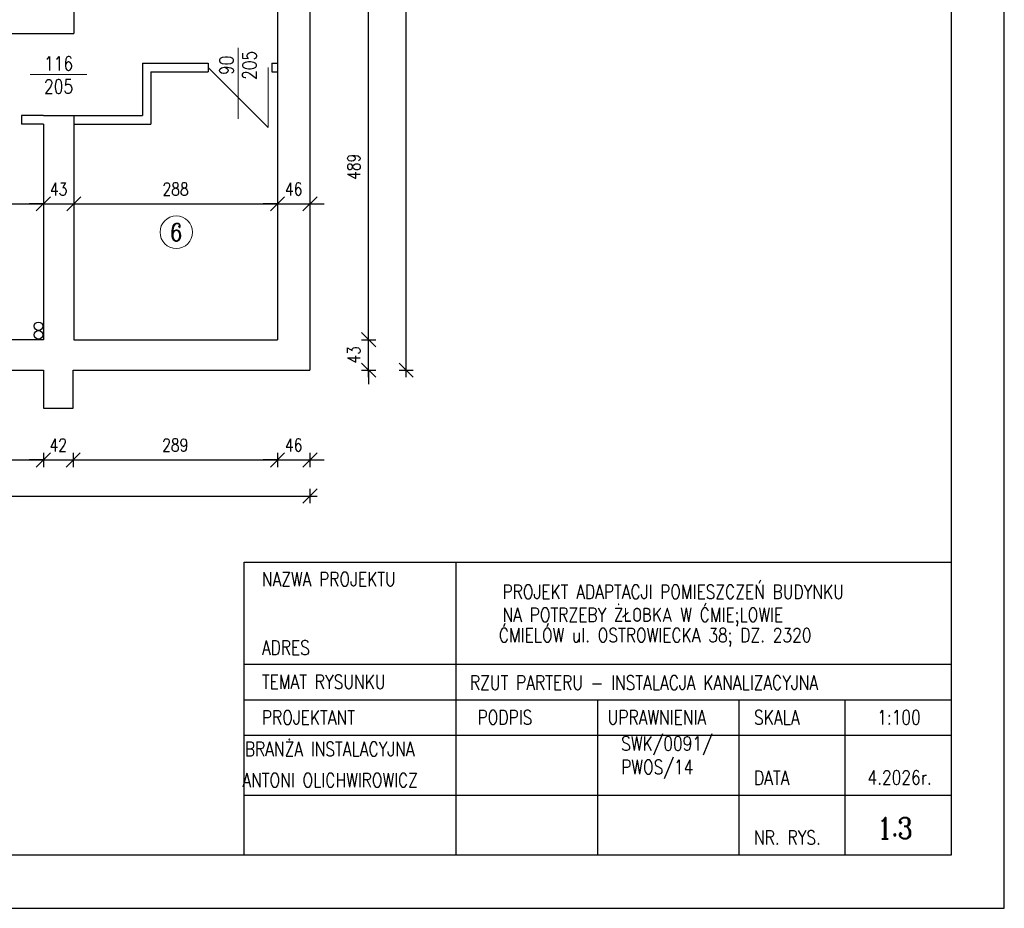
# Model space of a CAD drawing. Header units: centimetres. Extents: x 16800 to 40740, y -5708 to 2993.
# Tile 9 of 34: x 25763 to 27155, y -3038 to -1782. Entities that reach past the tile are written whole.
import ezdxf
from ezdxf.enums import TextEntityAlignment as Align

# ---------------------------------------------------------------- set-up
doc = ezdxf.new("R2010")
doc.units = ezdxf.units.CM
doc.header["$MEASUREMENT"] = 0
doc.layers.get('defpoints').update_dxf_attribs({"color": 6})
for name, color, linetype, lineweight in [('ELEKTRYKA', 7, 'Continuous', 35), ('linia pomocnicza', 7, 'Continuous', 18), ('linia widokowa', 8, 'Continuous', 25), ('opisy', 7, 'Continuous', 18), ('wymiary', 7, 'Continuous', 18)]:
    doc.layers.add(name, color=color, linetype=linetype, lineweight=lineweight)
doc.layers.add('TEXT', color=7, linetype='Continuous')
doc.styles.get("Standard").update_dxf_attribs({"font": 'romanc.shx', "width": 0.8})
doc.dimstyles.new('OLO', dxfattribs={"dimtxt": 18, "dimasz": 20, "dimexe": 10, "dimexo": 10, "dimgap": 12, "dimtad": 1, "dimdec": 1, "dimdsep": 46, "dimtxsty": 'Standard', "dimblk1": 'OBLIQUE', "dimblk2": 'OBLIQUE', "dimsah": 1, "dimcen": 2.5, "dimdle": 10, "dimclrd": 1, "dimclre": 1, "dimclrt": 1, "dimadec": 0, "dimazin": 0, "dimtfac": 1, "dimtdec": 1, "dimtix": 1, "dimtmove": 2, "dimatfit": 3, "dimldrblk": 'OBLIQUE', "dimfxl": 0, "dimtolj": 1, "dimarcsym": 0})

# ---------------------------------------------------------------- blocks, each defined once
blk = doc.blocks.new('_OBLIQUE')
at = {"color": 0, "linetype": 'ByBlock'}
blk.add_line((-0.5, -0.5), (0.5, 0.5), dxfattribs=at)
blk = doc.blocks.new('*D570')
at = {"layer": 'defpoints', "color": 0}
for p in [(25374, -2331), (25796, -2331), (25796, -2404)]:
    blk.add_point(p, dxfattribs=at)
at = {"layer": 'wymiary', "color": 1, "lineweight": -2}
for p, q in [((25374, -2394), (25374, -2414)), ((25796, -2394), (25796, -2414)), ((25364, -2404), (25806, -2404))]:
    blk.add_line(p, q, dxfattribs=at)
at = {"layer": 'wymiary', "color": 1, "linetype": 'ByBlock', "lineweight": -2, "xscale": 20, "yscale": 20, "zscale": 20, "rotation": 180}
blk.add_blockref('_OBLIQUE', (25374, -2404), dxfattribs=at)
at = {"layer": 'wymiary', "color": 1, "linetype": 'ByBlock', "lineweight": -2, "xscale": 20, "yscale": 20, "zscale": 20}
blk.add_blockref('_OBLIQUE', (25796, -2404), dxfattribs=at)
at = {"layer": 'wymiary', "color": 1, "insert": (25585, -2383), "char_height": 18, "attachment_point": 5}
blk.add_mtext('\\A1;422', dxfattribs=at)
blk = doc.blocks.new('*D571')
at = {"layer": 'defpoints', "color": 0}
for p in [(25796, -2331), (25838, -2331), (25838, -2404)]:
    blk.add_point(p, dxfattribs=at)
at = {"layer": 'wymiary', "color": 1, "lineweight": -2}
for p, q in [((25796, -2394), (25796, -2414)), ((25838, -2394), (25838, -2414)), ((25796, -2404), (25776, -2404)), ((25786, -2404), (25848, -2404)), ((25838, -2404), (25858, -2404))]:
    blk.add_line(p, q, dxfattribs=at)
at = {"layer": 'wymiary', "color": 1, "linetype": 'ByBlock', "lineweight": -2, "xscale": 20, "yscale": 20, "zscale": 20}
blk.add_blockref('_OBLIQUE', (25796, -2404), dxfattribs=at)
at = {"layer": 'wymiary', "color": 1, "linetype": 'ByBlock', "lineweight": -2, "xscale": 20, "yscale": 20, "zscale": 20, "rotation": 180}
blk.add_blockref('_OBLIQUE', (25838, -2404), dxfattribs=at)
at = {"layer": 'wymiary', "color": 1, "insert": (25817, -2383), "char_height": 18, "attachment_point": 5}
blk.add_mtext('\\A1;42', dxfattribs=at)
blk = doc.blocks.new('*D572')
at = {"layer": 'defpoints', "color": 0}
for p in [(26127, -2234), (25838, -2331), (26127, -2404)]:
    blk.add_point(p, dxfattribs=at)
at = {"layer": 'wymiary', "color": 1, "lineweight": -2}
for p, q in [((25838, -2394), (25838, -2414)), ((26127, -2394), (26127, -2414)), ((25828, -2404), (26137, -2404))]:
    blk.add_line(p, q, dxfattribs=at)
at = {"layer": 'wymiary', "color": 1, "linetype": 'ByBlock', "lineweight": -2, "xscale": 20, "yscale": 20, "zscale": 20, "rotation": 180}
blk.add_blockref('_OBLIQUE', (25838, -2404), dxfattribs=at)
at = {"layer": 'wymiary', "color": 1, "linetype": 'ByBlock', "lineweight": -2, "xscale": 20, "yscale": 20, "zscale": 20}
blk.add_blockref('_OBLIQUE', (26127, -2404), dxfattribs=at)
at = {"layer": 'wymiary', "color": 1, "insert": (25982.5, -2383), "char_height": 18, "attachment_point": 5}
blk.add_mtext('\\A1;289', dxfattribs=at)
blk = doc.blocks.new('*D573')
at = {"layer": 'defpoints', "color": 0}
for p in [(26127, -2234), (26173, -2277), (26173, -2404)]:
    blk.add_point(p, dxfattribs=at)
at = {"layer": 'wymiary', "color": 1, "lineweight": -2}
for p, q in [((26127, -2394), (26127, -2414)), ((26173, -2394), (26173, -2414)), ((26127, -2404), (26107, -2404)), ((26117, -2404), (26183, -2404)), ((26173, -2404), (26193, -2404))]:
    blk.add_line(p, q, dxfattribs=at)
at = {"layer": 'wymiary', "color": 1, "linetype": 'ByBlock', "lineweight": -2, "xscale": 20, "yscale": 20, "zscale": 20}
blk.add_blockref('_OBLIQUE', (26127, -2404), dxfattribs=at)
at = {"layer": 'wymiary', "color": 1, "linetype": 'ByBlock', "lineweight": -2, "xscale": 20, "yscale": 20, "zscale": 20, "rotation": 180}
blk.add_blockref('_OBLIQUE', (26173, -2404), dxfattribs=at)
at = {"layer": 'wymiary', "color": 1, "insert": (26150, -2383), "char_height": 18, "attachment_point": 5}
blk.add_mtext('\\A1;46', dxfattribs=at)
blk = doc.blocks.new('*D574')
at = {"layer": 'defpoints', "color": 0}
for p in [(26173, -2277), (24096, -2301), (26173, -2455)]:
    blk.add_point(p, dxfattribs=at)
at = {"layer": 'wymiary', "color": 1, "lineweight": -2}
for p, q in [((24096, -2445), (24096, -2465)), ((26173, -2445), (26173, -2465)), ((24086, -2455), (26183, -2455))]:
    blk.add_line(p, q, dxfattribs=at)
at = {"layer": 'wymiary', "color": 1, "linetype": 'ByBlock', "lineweight": -2, "xscale": 20, "yscale": 20, "zscale": 20, "rotation": 180}
blk.add_blockref('_OBLIQUE', (24096, -2455), dxfattribs=at)
at = {"layer": 'wymiary', "color": 1, "linetype": 'ByBlock', "lineweight": -2, "xscale": 20, "yscale": 20, "zscale": 20}
blk.add_blockref('_OBLIQUE', (26173, -2455), dxfattribs=at)
at = {"layer": 'wymiary', "color": 1, "insert": (25134.5, -2434), "char_height": 18, "attachment_point": 5}
blk.add_mtext('\\A1;2077', dxfattribs=at)
blk = doc.blocks.new('*D575')
at = {"layer": 'defpoints', "color": 0}
for p in [(26127, -2234), (26256, -2234), (26173, -2277)]:
    blk.add_point(p, dxfattribs=at)
at = {"layer": 'wymiary', "color": 1, "lineweight": -2}
for p, q in [((26256, -2234), (26256, -2214)), ((26256, -2287), (26256, -2224)), ((26246, -2234), (26266, -2234)), ((26246, -2277), (26266, -2277)), ((26256, -2277), (26256, -2297))]:
    blk.add_line(p, q, dxfattribs=at)
at = {"layer": 'wymiary', "color": 1, "linetype": 'ByBlock', "lineweight": -2, "xscale": 20, "yscale": 20, "zscale": 20}
for p, rotation in [((26256, -2234), 270), ((26256, -2277), 90)]:
    blk.add_blockref('_OBLIQUE', p, dxfattribs=dict(at, rotation=rotation))
at = {"layer": 'wymiary', "color": 1, "insert": (26235, -2255.5), "char_height": 18, "attachment_point": 5, "rotation": 90}
blk.add_mtext('\\A1;43', dxfattribs=at)
blk = doc.blocks.new('*D576')
at = {"layer": 'defpoints', "color": 0}
for p in [(26127, -1745), (26256, -1745), (26127, -2234)]:
    blk.add_point(p, dxfattribs=at)
at = {"layer": 'wymiary', "color": 1, "lineweight": -2}
for p, q in [((26256, -2244), (26256, -1735)), ((26246, -1745), (26266, -1745)), ((26246, -2234), (26266, -2234))]:
    blk.add_line(p, q, dxfattribs=at)
at = {"layer": 'wymiary', "color": 1, "linetype": 'ByBlock', "lineweight": -2, "xscale": 20, "yscale": 20, "zscale": 20}
for p, rotation in [((26256, -1745), 90), ((26256, -2234), 270)]:
    blk.add_blockref('_OBLIQUE', p, dxfattribs=dict(at, rotation=rotation))
at = {"layer": 'wymiary', "color": 1, "insert": (26235, -1989.5), "char_height": 18, "attachment_point": 5, "rotation": 90}
blk.add_mtext('\\A1;489', dxfattribs=at)
blk = doc.blocks.new('*D582')
at = {"layer": 'defpoints', "color": 0}
for p in [(26173, -1003), (26309, -1003), (26173, -2277)]:
    blk.add_point(p, dxfattribs=at)
at = {"layer": 'wymiary', "color": 1, "lineweight": -2}
for p, q in [((26309, -2287), (26309, -993)), ((26299, -1003), (26319, -1003)), ((26299, -2277), (26319, -2277))]:
    blk.add_line(p, q, dxfattribs=at)
at = {"layer": 'wymiary', "color": 1, "linetype": 'ByBlock', "lineweight": -2, "xscale": 20, "yscale": 20, "zscale": 20}
for p, rotation in [((26309, -1003), 90), ((26309, -2277), 270)]:
    blk.add_blockref('_OBLIQUE', p, dxfattribs=dict(at, rotation=rotation))
at = {"layer": 'wymiary', "color": 1, "insert": (26288, -1640), "char_height": 18, "attachment_point": 5, "rotation": 90}
blk.add_mtext('\\A1;1274', dxfattribs=at)
blk = doc.blocks.new('*D626')
at = {"layer": 'defpoints', "color": 0}
for p in [(25595, -2042), (25796, -2042), (25796, -2042)]:
    blk.add_point(p, dxfattribs=at)
at = {"layer": 'wymiary', "color": 1, "lineweight": -2}
for p, q in [((25595, -2032), (25595, -2032)), ((25796, -2032), (25796, -2032)), ((25585, -2042), (25806, -2042))]:
    blk.add_line(p, q, dxfattribs=at)
at = {"layer": 'wymiary', "color": 1, "linetype": 'ByBlock', "lineweight": -2, "xscale": 20, "yscale": 20, "zscale": 20, "rotation": 180}
blk.add_blockref('_OBLIQUE', (25595, -2042), dxfattribs=at)
at = {"layer": 'wymiary', "color": 1, "linetype": 'ByBlock', "lineweight": -2, "xscale": 20, "yscale": 20, "zscale": 20}
blk.add_blockref('_OBLIQUE', (25796, -2042), dxfattribs=at)
at = {"layer": 'wymiary', "color": 1, "insert": (25695.5, -2021), "char_height": 18, "attachment_point": 5}
blk.add_mtext('\\A1;201', dxfattribs=at)
blk = doc.blocks.new('*D627')
at = {"layer": 'defpoints', "color": 0}
for p in [(25796, -2042), (25839, -2042), (25839, -2042)]:
    blk.add_point(p, dxfattribs=at)
at = {"layer": 'wymiary', "color": 1, "lineweight": -2}
for p, q in [((25796, -2032), (25796, -2032)), ((25839, -2032), (25839, -2032)), ((25796, -2042), (25776, -2042)), ((25786, -2042), (25849, -2042)), ((25839, -2042), (25859, -2042))]:
    blk.add_line(p, q, dxfattribs=at)
at = {"layer": 'wymiary', "color": 1, "linetype": 'ByBlock', "lineweight": -2, "xscale": 20, "yscale": 20, "zscale": 20}
blk.add_blockref('_OBLIQUE', (25796, -2042), dxfattribs=at)
at = {"layer": 'wymiary', "color": 1, "linetype": 'ByBlock', "lineweight": -2, "xscale": 20, "yscale": 20, "zscale": 20, "rotation": 180}
blk.add_blockref('_OBLIQUE', (25839, -2042), dxfattribs=at)
at = {"layer": 'wymiary', "color": 1, "insert": (25817.5, -2021), "char_height": 18, "attachment_point": 5}
blk.add_mtext('\\A1;43', dxfattribs=at)
blk = doc.blocks.new('*D628')
at = {"layer": 'defpoints', "color": 0}
for p in [(25839, -2042), (26127, -2042), (26127, -2042)]:
    blk.add_point(p, dxfattribs=at)
at = {"layer": 'wymiary', "color": 1, "lineweight": -2}
for p, q in [((25839, -2032), (25839, -2032)), ((26127, -2032), (26127, -2032)), ((25829, -2042), (26137, -2042))]:
    blk.add_line(p, q, dxfattribs=at)
at = {"layer": 'wymiary', "color": 1, "linetype": 'ByBlock', "lineweight": -2, "xscale": 20, "yscale": 20, "zscale": 20, "rotation": 180}
blk.add_blockref('_OBLIQUE', (25839, -2042), dxfattribs=at)
at = {"layer": 'wymiary', "color": 1, "linetype": 'ByBlock', "lineweight": -2, "xscale": 20, "yscale": 20, "zscale": 20}
blk.add_blockref('_OBLIQUE', (26127, -2042), dxfattribs=at)
at = {"layer": 'wymiary', "color": 1, "insert": (25983, -2021), "char_height": 18, "attachment_point": 5}
blk.add_mtext('\\A1;288', dxfattribs=at)
blk = doc.blocks.new('*D629')
at = {"layer": 'defpoints', "color": 0}
for p in [(26127, -2042), (26173, -2042), (26173, -2042)]:
    blk.add_point(p, dxfattribs=at)
at = {"layer": 'wymiary', "color": 1, "lineweight": -2}
for p, q in [((26127, -2032), (26127, -2032)), ((26173, -2032), (26173, -2032)), ((26127, -2042), (26107, -2042)), ((26117, -2042), (26183, -2042)), ((26173, -2042), (26193, -2042))]:
    blk.add_line(p, q, dxfattribs=at)
at = {"layer": 'wymiary', "color": 1, "linetype": 'ByBlock', "lineweight": -2, "xscale": 20, "yscale": 20, "zscale": 20}
blk.add_blockref('_OBLIQUE', (26127, -2042), dxfattribs=at)
at = {"layer": 'wymiary', "color": 1, "linetype": 'ByBlock', "lineweight": -2, "xscale": 20, "yscale": 20, "zscale": 20, "rotation": 180}
blk.add_blockref('_OBLIQUE', (26173, -2042), dxfattribs=at)
at = {"layer": 'wymiary', "color": 1, "insert": (26150, -2021), "char_height": 18, "attachment_point": 5}
blk.add_mtext('\\A1;46', dxfattribs=at)

msp = doc.modelspace()

# ---------------------------------------------------------------- linework, layer by layer
at = {"layer": 'defpoints'}
for p, q in [((27155, -3038), (27155, -68)), ((27080, -143), (27080, -2963)), ((27080, -2963), (23030, -2963)), ((22955, -3038), (27155, -3038))]:
    msp.add_line(p, q, dxfattribs=at)
at = {"layer": 'linia pomocnicza'}
for p, q in [((26071.5, -1921.5), (26071.5, -1821.5)), ((26029, -1849), (26114, -1934)), ((26114, -1934), (26114, -1849)), ((25777.5, -1859), (25857.5, -1859))]:
    msp.add_line(p, q, dxfattribs=at)
msp.add_circle((25984, -2082), 23, dxfattribs=at)
at = {"layer": 'linia widokowa'}
for p, q in [((26173, -1003), (26173, -2277)), ((25839, -1745), (25839, -1801)), ((26127, -1745), (26127, -2234)), ((25408, -1801), (25796, -1801)), ((25796, -1801), (25839, -1801)), ((25936, -1843), (26029, -1843)), ((25936, -1843), (25936, -1917)), ((26029, -1843), (26029, -1855)), ((26119, -1843), (26119, -1855)), ((26119, -1843), (26127, -1843)), ((25948, -1855), (26029, -1855)), ((25948, -1855), (25948, -1929)), ((26119, -1855), (26127, -1855)), ((25765, -1917), (25765, -1929)), ((25796, -1917), (25765, -1917)), ((25796, -1917), (25839, -1917)), ((25839, -1917), (25839, -2234)), ((25839, -1917), (25936, -1917)), ((25796, -1929), (25765, -1929)), ((25796, -1929), (25796, -2234)), ((25839, -1929), (25948, -1929)), ((25796, -2234), (25595, -2234)), ((25839, -2234), (26127, -2234)), ((25374, -2277), (25796, -2277)), ((25796, -2277), (25796, -2331)), ((25838, -2277), (26173, -2277)), ((25838, -2331), (25838, -2277)), ((25796, -2331), (25838, -2331)), ((26080, -2548.619), (27080, -2548.619)), ((26080, -2963), (26080, -2548.619)), ((26380, -2963), (26380, -2548.619)), ((27080, -2548.619), (27080, -2963)), ((26080, -2693), (27080, -2693)), ((26080, -2743), (27080, -2743)), ((26580, -2963), (26580, -2743)), ((26780, -2963), (26780, -2743)), ((26930, -2963), (26930, -2743)), ((26080, -2793), (27080, -2793)), ((26080, -2878), (27080, -2878)), ((27080, -2963), (26080, -2963))]:
    msp.add_line(p, q, dxfattribs=at)
for centre in [(25789, -2215), (25789, -2227)]:
    msp.add_circle(centre, 6, dxfattribs=at)

# ---------------------------------------------------------------- texts
at = {"layer": 'ELEKTRYKA', "color": 0, "lineweight": 25, "char_height": 20, "attachment_point": 1}
for s, insert, width in [('BRANŻA INSTALACYJNA', (26080.867, -2802.825), 299.96462), ('SWK/0091/\\PPWOS/14', (26613.104, -2794.925), 88.40501), ('ANTONI OLICHWIROWICZ', (26077.4, -2846.795), 299.96462)]:
    msp.add_mtext(s, dxfattribs=dict(at, insert=insert, width=width))
at = {"layer": 'linia pomocnicza', "width": 0.8}
for s, height, p in [('116', 20, (25817.5, -1843.5)), ('205', 20, (25817.5, -1875.881)), ('6', 25, (25984, -2082))]:
    msp.add_text(s, height=height, dxfattribs=at).set_placement(p, align=Align.MIDDLE)
for s, p in [('90', (26055, -1846)), ('205', (26087.381, -1846))]:
    msp.add_text(s, height=20, rotation=90, dxfattribs=at).set_placement(p, align=Align.MIDDLE)
at = {"layer": 'opisy', "width": 0.8}
for s, p in [('NAZWA PROJEKTU', (26105, -2582.619)), ('PROJEKT ADAPTACJI POMIESZCZEŃ BUDYNKU ', (26445.3, -2600.618)), ('NA POTRZEBY ŻŁOBKA W ĆMIE;LOWIE', (26445.3, -2632.999)), ('ĆMIELÓW ul. OSTROWIECKA 38; DZ. 2320', (26440.099, -2661.844)), ('ADRES', (26105, -2679.381)), ('TEMAT RYSUNKU', (26105, -2727.762)), ('RZUT PARTERU - INSTALACJA KANALIZACYJNA', (26399.334, -2728.933)), ('PROJEKTANT', (26105, -2778.143)), ('PODPIS', (26410, -2778)), ('UPRAWNIENIA', (26594, -2778)), ('SKALA', (26801, -2778)), ('DATA', (26801, -2863.381)), ('NR. RYS.', (26801, -2947.762))]:
    msp.add_text(s, height=20, dxfattribs=at).set_placement(p)
for s, p in [('1:100', (27006, -2778)), ('4.2026r.', (27007, -2863))]:
    msp.add_text(s, height=20, dxfattribs=at).set_placement(p, align=Align.CENTER)
at = {"layer": 'TEXT', "insert": (26975.469, -2909.633), "char_height": 30, "width": 391.29633, "attachment_point": 1}
msp.add_mtext('1.3', dxfattribs=at)

# ---------------------------------------------------------------- dimensions: what is measured, and where the dimension line sits
at = {"layer": 'wymiary'}
for base, p1, p2, picture, middle in [((26309, -1003), (26173, -2277), (26173, -1003), '*D582', (26288, -1640)), ((26256, -1745), (26127, -2234), (26127, -1745), '*D576', (26235, -1989.5)), ((26256, -2234), (26173, -2277), (26127, -2234), '*D575', (26235, -2255.5))]:
    dim = msp.add_linear_dim(base=base, p1=p1, p2=p2, angle=90, dimstyle='OLO', dxfattribs=at)
    dim.commit()
    dim.dimension.update_dxf_attribs({"geometry": picture, "text_midpoint": middle})
for base, p1, p2, picture, middle in [((25796, -2042), (25595, -2042), (25796, -2042), '*D626', (25695.5, -2021)), ((25839, -2042), (25796, -2042), (25839, -2042), '*D627', (25817.5, -2021)), ((26127, -2042), (25839, -2042), (26127, -2042), '*D628', (25983, -2021)), ((26173, -2042), (26127, -2042), (26173, -2042), '*D629', (26150, -2021)), ((26127, -2404), (25838, -2331), (26127, -2234), '*D572', (25982.5, -2383)), ((26173, -2404), (26127, -2234), (26173, -2277), '*D573', (26150, -2383)), ((26173, -2455), (24096, -2301), (26173, -2277), '*D574', (25134.5, -2434)), ((25796, -2404), (25374, -2331), (25796, -2331), '*D570', (25585, -2383)), ((25838, -2404), (25796, -2331), (25838, -2331), '*D571', (25817, -2383))]:
    dim = msp.add_linear_dim(base=base, p1=p1, p2=p2, dimstyle='OLO', dxfattribs=at)
    dim.commit()
    dim.dimension.update_dxf_attribs({"geometry": picture, "text_midpoint": middle})

doc.saveas('drawing.dxf')
